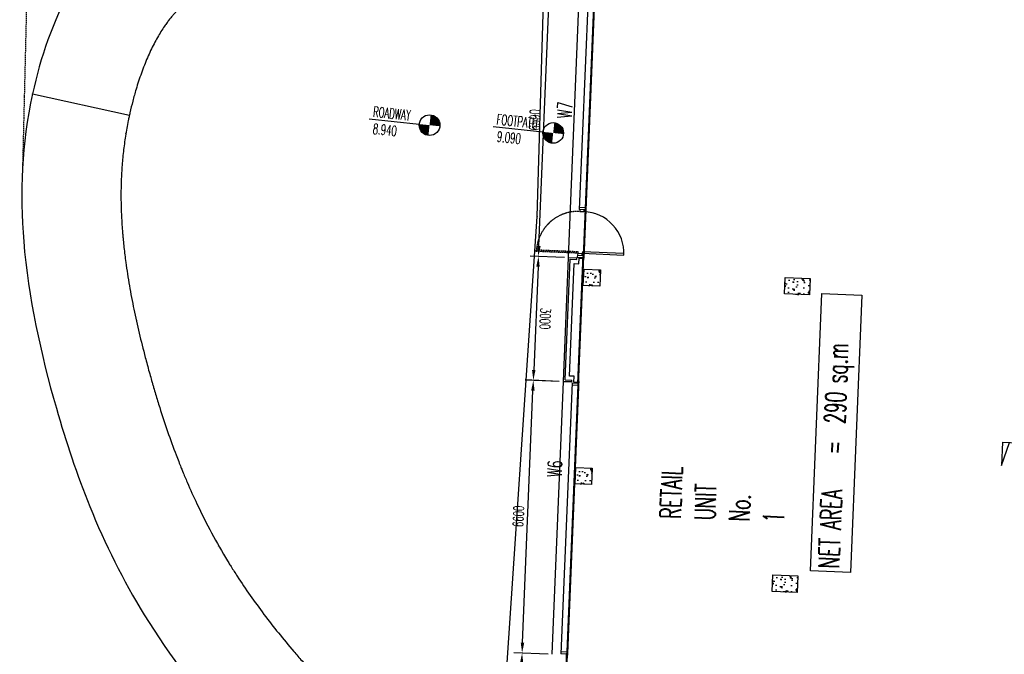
# Model space of a CAD drawing. Header units: millimetres. Extents: x 941089 to 2922714, y 799810 to 1997150.
# Tile 2 of 99: x 941421 to 965239, y 941436 to 956780. Entities that reach past the tile are written whole.
import ezdxf
from ezdxf.enums import TextEntityAlignment as Align

# ---------------------------------------------------------------- set-up
doc = ezdxf.new("R2010")
doc.units = ezdxf.units.MM
doc.header["$LTSCALE"] = 10
doc.header["$PDMODE"] = 3
doc.header["$PDSIZE"] = 5
for name, pattern in [('DASHDOT', [1, 0.5, -0.25, 0, -0.25]), ('FO-00$0$FOOTPATH - GEORGES LANE$0$HIDDEN2', [4.7625, 3.175, -1.5875]), ('L-PL-00$0$HIDDEN', [0.375, 0.25, -0.125])]:
    doc.linetypes.add(name, pattern=pattern)
doc.layers.get('DEFPOINTS').update_dxf_attribs({"color": 21})
for name, color, linetype in [('COLS-00$0$CONC-SECTION', 6, 'Continuous'), ('COLS-00$0$HATCH', 22, 'Continuous'), ('FO-00$0$FOOTPATH - GEORGES LANE$0$18', 21, 'Continuous'), ('FO-00$0$FOOTPATH - GEORGES LANE$0$25', 2, 'Continuous'), ('FO-00$0$TITLE', 21, 'Continuous'), ('L-PL-00$0$35', 3, 'Continuous'), ('L-PL-00$0$CORE', 6, 'Continuous'), ('L-PL-00$0$STAIRS', 2, 'Continuous'), ('L-PL-00$0$TEXT-35', 7, 'Continuous'), ('L-PL-00$0$WALL-EXTERNAL', 1, 'Continuous'), ('L-PL-00$0$WALL-INTERNAL', 4, 'Continuous'), ('L-PL-00$0$WALL-STUD-PARTITIONS', 2, 'Continuous'), ('L-PL-00$0$WINDOW', 2, 'Continuous'), ('L-PL-00$0$zz-dims-stone', 21, 'Continuous'), ('L-PL-00$0$ZZ-ROAD LEVELS', 7, 'Continuous'), ('L-PL-00$0$ZZ-STAIR-DT-MARKS', 3, 'Continuous'), ('L-PL-00$0$ZZ-WINDOW-NOS.', 2, 'Continuous'), ('REVISION', 1, 'DASHDOT')]:
    doc.layers.add(name, color=color, linetype=linetype)
doc.layers.add('FO-00$0$FOOTPATH - GEORGES LANE$0$ZZ-', color=7, linetype='Continuous', plot=False)
doc.styles.add('L-PL-00$0$PL-01$0$STANDARD', font='romans.shx', dxfattribs={"width": 0.6})
doc.styles.add('L-PL-00$0$ROMANS', font='romans.shx', dxfattribs={"width": 0.6})
doc.styles.add('L-PL-00$0$STANDARD', font='romans.shx', dxfattribs={"width": 0.6})
doc.styles.add('L-PL-00$0$SYMBOLS', font='ROMANS.SHX')
doc.dimstyles.new('L-PL-00$0$ROYCETON', dxfattribs={"dimscale": 100, "dimtxt": 2.5, "dimasz": 2.5, "dimexe": 2, "dimexo": 1, "dimgap": 1, "dimtad": 1, "dimdec": 0, "dimtxsty": 'L-PL-00$0$STANDARD', "dimcen": 2.5, "dimclrd": 256, "dimclre": 256, "dimclrt": 2, "dimaunit": 1, "dimazin": 0, "dimtfac": 1, "dimtdec": 0, "dimtmove": 0, "dimatfit": 3, "dimfxl": 0, "dimarcsym": 0})

# ---------------------------------------------------------------- blocks, each defined once
blk = doc.blocks.new('COLS-00')
at = {"layer": 'COLS-00$0$HATCH'}
h = blk.add_hatch(dxfattribs=at)
h.set_pattern_fill('AR-CONC', color=256, scale=2, angle=84.0126, style=0)
h.set_pattern_definition([(137.633483, (27863, 2025196.38), (46.89644, 362.74227), [38.1, -419.1]), (82.633483, (27863, 2025196.38), (-384.69787, -54.6474), [30.48, -335.28]), (188.084483, (27866.9, 2025226.6), (-337.79964, 308.09611), [32.38, -356.18]), (133.817683, (27761.5, 2025200.58), (106.39961, 538.22369), [57.15, -628.65]), (184.269083, (27770.35, 2025245.43), (-474.82339, 494.8368), [48.57, -534.27]), (78.817483, (27761.5, 2025200.6), (-474.82248, 494.8375), [45.72, -502.92]), (108.633483, (27788.96, 2025250.28), (216.87749, 294.525697), [38.1, -419.1]), (53.633483, (27788.96, 2025250.3), (-362.95793, 138.70953), [30.48, -335.28]), (159.084883, (27807.03, 2025274.83), (-146.08129, 433.23443), [32.38, -356.18]), (125.133483, (27863, 2025196.38), (-168.710781, 13.154792), [0, -331.216, 0, -340.36, 0, -336.55]), (95.133483, (27863, 2025196.38), (-194.672064, 141.798614), [0, -194.056, 0, -323.596, 0, -128.27]), (55.133483, (27858.32, 2025083.19), (22.645267, 270.476808), [0, -127, 0, -396.24, 0, -525.78]), (45.133483, (27856.22, 2025032.44), (-38.57658, 298.105503), [0, -165.1, 0, -263.144, 0, -373.38])])
h.paths.add_polyline_path([(955055, 950352), (955072, 950752), (955472, 950735), (955455, 950335)])
h = blk.add_hatch(dxfattribs=at)
h.set_pattern_fill('AR-CONC', color=256, scale=2, angle=-5.9875, style=0)
h.set_pattern_definition([(47.633438, (2034784.8, 1877742.1), (362.742236, -46.89672), [38.1, -419.1]), (352.633438, (2034784.8, 1877742.1), (-54.6471, 384.69791), [30.48, -335.28]), (98.084438, (2034815.04, 1877738.2), (308.09638, 337.7994), [32.38, -356.18]), (43.817638, (2034789, 1877843.6), (538.2236, -106.40003), [57.15, -628.65]), (94.26904, (2034833.86, 1877834.74), (494.83717, 474.823), [48.57, -534.27]), (348.81744, (2034789, 1877843.6), (494.83788, 474.8221), [45.72, -502.92]), (18.633438, (2034838.72, 1877816.13), (294.525526, -216.877724), [38.1, -419.1]), (323.633438, (2034838.7, 1877816.13), (138.70982, 362.95782), [30.48, -335.28]), (69.084838, (2034863.26, 1877798.06), (433.23454, 146.08095), [32.38, -356.18]), (35.133438, (2034784.81, 1877742.1), (13.154925, 168.710771), [0, -331.216, 0, -340.36, 0, -336.55]), (5.133438, (2034784.81, 1877742.1), (141.798768, 194.671952), [0, -194.056, 0, -323.596, 0, -128.27]), (325.133438, (2034671.62, 1877746.77), (270.47679, -22.64548), [0, -127, 0, -396.24, 0, -525.78]), (315.133438, (2034620.87, 1877748.87), (298.105533, 38.576345), [0, -165.1, 0, -263.144, 0, -373.38])])
h.paths.add_polyline_path([(959940, 950550), (960539, 950526), (960523, 950126), (959923, 950151)])
h = blk.add_hatch(dxfattribs=at)
h.set_pattern_fill('AR-CONC', color=256, scale=2, angle=84.0126, style=0)
h.set_pattern_definition([(137.633483, (27664.8, 2020400.47), (46.89644, 362.74227), [38.1, -419.1]), (82.633483, (27664.8, 2020400.47), (-384.69787, -54.6474), [30.48, -335.28]), (188.084483, (27668.7, 2020430.7), (-337.79964, 308.09611), [32.38, -356.18]), (133.817683, (27563.3, 2020404.67), (106.39961, 538.22369), [57.15, -628.65]), (184.269083, (27572.15, 2020449.5), (-474.82339, 494.8368), [48.57, -534.27]), (78.817483, (27563.3, 2020404.67), (-474.82248, 494.8375), [45.72, -502.92]), (108.633483, (27590.76, 2020454.38), (216.87749, 294.525697), [38.1, -419.1]), (53.633483, (27590.76, 2020454.38), (-362.95793, 138.70953), [30.48, -335.28]), (159.084883, (27608.83, 2020478.92), (-146.08129, 433.23443), [32.38, -356.18]), (125.133483, (27664.8, 2020400.47), (-168.710781, 13.154792), [0, -331.216, 0, -340.36, 0, -336.55]), (95.133483, (27664.8, 2020400.47), (-194.672064, 141.798614), [0, -194.056, 0, -323.596, 0, -128.27]), (55.133483, (27660.12, 2020287.29), (22.645267, 270.476808), [0, -127, 0, -396.24, 0, -525.78]), (45.133483, (27658.02, 2020236.53), (-38.57658, 298.105503), [0, -165.1, 0, -263.144, 0, -373.38])])
h.paths.add_polyline_path([(954857, 945556), (954874, 945956), (955273, 945939), (955257, 945540)])
h = blk.add_hatch(dxfattribs=at)
h.set_pattern_fill('AR-CONC', color=256, scale=2, angle=-5.9875, style=0)
h.set_pattern_definition([(47.633438, (2034487.5, 1870548.24), (362.742236, -46.89672), [38.1, -419.1]), (352.633438, (2034487.5, 1870548.24), (-54.6471, 384.69791), [30.48, -335.28]), (98.084438, (2034517.73, 1870544.33), (308.09638, 337.7994), [32.38, -356.18]), (43.817638, (2034491.7, 1870649.75), (538.2236, -106.40003), [57.15, -628.65]), (94.26904, (2034536.55, 1870640.9), (494.83717, 474.823), [48.57, -534.27]), (348.81744, (2034491.7, 1870649.75), (494.83788, 474.8221), [45.72, -502.92]), (18.633438, (2034541.4, 1870622.27), (294.525526, -216.877724), [38.1, -419.1]), (323.633438, (2034541.4, 1870622.27), (138.70982, 362.95782), [30.48, -335.28]), (69.084838, (2034565.95, 1870604.2), (433.23454, 146.08095), [32.38, -356.18]), (35.133438, (2034487.5, 1870548.24), (13.154925, 168.710771), [0, -331.216, 0, -340.36, 0, -336.55]), (5.133438, (2034487.5, 1870548.24), (141.798768, 194.671952), [0, -194.056, 0, -323.596, 0, -128.27]), (325.133438, (2034374.32, 1870552.91), (270.47679, -22.64548), [0, -127, 0, -396.24, 0, -525.78]), (315.133438, (2034323.56, 1870555.01), (298.105533, 38.576345), [0, -165.1, 0, -263.144, 0, -373.38])])
h.paths.add_polyline_path([(959642, 943357), (960242, 943332), (960225, 942932), (959626, 942957)])
at = {"layer": 'COLS-00$0$CONC-SECTION'}
for points in [[(955055, 950352), (955072, 950752), (955472, 950735), (955455, 950335)], [(959940, 950550), (960539, 950526), (960523, 950126), (959923, 950151)], [(954857, 945556), (954874, 945956), (955273, 945939), (955257, 945540)], [(959642, 943357), (960242, 943332), (960225, 942932), (959626, 942957)]]:
    blk.add_lwpolyline(points, close=True, dxfattribs=at)
blk = doc.blocks.new('FO-00$0$FOOTPATH - GEORGES LANE')
at = {"layer": 'FO-00$0$FOOTPATH - GEORGES LANE$0$18', "color": 22, "linetype": 'FO-00$0$FOOTPATH - GEORGES LANE$0$HIDDEN2'}
blk.add_line((942134, 976949), (941551, 953012), dxfattribs=at)
at = {"layer": 'FO-00$0$FOOTPATH - GEORGES LANE$0$18'}
blk.add_line((941792, 954782), (944137, 954270), dxfattribs=at)
at = {"layer": 'FO-00$0$FOOTPATH - GEORGES LANE$0$25'}
blk.add_lwpolyline([(949331, 939980), (951064, 938393, 0.628727), (953155, 939231), (954001, 951814), (954362, 964087)], format="xyb", dxfattribs=at)
blk.add_spline([(949750, 959227), (947953, 959546), (944471, 959142), (941792, 954782), (941579, 951213), (942369, 947180), (943178, 944803), (944494, 942188), (946630, 939349), (948810, 937149), (951816, 934536)], degree=3, dxfattribs=at)
blk.add_open_spline([(949265, 956876), (949167, 956897), (949071, 956916), (948882, 956955), (948790, 956974), (948607, 957010), (948517, 957027), (948341, 957059), (948254, 957075), (948082, 957104), (947997, 957117), (947830, 957142), (947747, 957153), (947645, 957166), (947625, 957168), (947585, 957173), (947565, 957175), (947506, 957182), (947466, 957186), (947348, 957197), (947271, 957203), (947118, 957214), (947043, 957217), (946895, 957222), (946823, 957223), (946682, 957223), (946613, 957221), (946491, 957216), (946437, 957213), (946333, 957204), (946283, 957199), (946186, 957187), (946140, 957180), (946052, 957165), (946010, 957157), (945938, 957141), (945907, 957134), (945848, 957118), (945821, 957110), (945769, 957094), (945745, 957085), (945699, 957069), (945678, 957060), (945639, 957043), (945621, 957035), (945601, 957025), (945597, 957023), (945592, 957020), (945591, 957019), (945589, 957018), (945588, 957018), (945586, 957017), (945585, 957016), (945582, 957014), (945580, 957013), (945573, 957010), (945569, 957007), (945556, 957000), (945548, 956995), (945524, 956981), (945509, 956971), (945477, 956950), (945461, 956938), (945428, 956913), (945411, 956900), (945376, 956871), (945359, 956855), (945322, 956822), (945304, 956804), (945266, 956767), (945247, 956747), (945208, 956705), (945188, 956683), (945148, 956636), (945128, 956612), (945088, 956561), (945067, 956534), (945026, 956478), (945006, 956449), (944956, 956377), (944928, 956334), (944871, 956242), (944843, 956195), (944787, 956095), (944759, 956044), (944704, 955938), (944677, 955883), (944624, 955771), (944598, 955713), (944547, 955595), (944522, 955534), (944473, 955411), (944449, 955348), (944403, 955221), (944381, 955156), (944338, 955026), (944317, 954960), (944269, 954799), (944243, 954704), (944193, 954513), (944170, 954417), (944141, 954290), (944134, 954259), (944121, 954197), (944115, 954166), (944096, 954074), (944084, 954012), (944051, 953825), (944031, 953699), (943997, 953449), (943983, 953324), (943960, 953074), (943951, 952949), (943938, 952699), (943934, 952573), (943931, 952321), (943932, 952194), (943939, 951939), (943944, 951811), (943955, 951633), (943958, 951585), (943964, 951499), (943967, 951462), (943973, 951395), (943975, 951365), (943980, 951306), (943983, 951277), (943992, 951188), (943998, 951128), (944017, 950949), (944032, 950829), (944074, 950522), (944103, 950334), (944168, 949955), (944205, 949765), (944284, 949381), (944327, 949188), (944419, 948801), (944468, 948606), (944535, 948353), (944550, 948294), (944598, 948119), (944630, 948002), (944667, 947873), (944671, 947860), (944678, 947834), (944682, 947821), (944690, 947793), (944694, 947780), (944706, 947739), (944714, 947712), (944738, 947630), (944754, 947576), (944803, 947414), (944835, 947307), (944931, 947003), (944995, 946809), (945127, 946426), (945195, 946237), (945287, 945997), (945308, 945943), (945346, 945845), (945364, 945800), (945395, 945723), (945409, 945689), (945459, 945567), (945496, 945479), (945610, 945214), (945689, 945039), (945883, 944629), (946001, 944396), (946248, 943936), (946377, 943711), (946521, 943474), (946530, 943459), (946558, 943413), (946577, 943382), (946645, 943274), (946695, 943196), (946847, 942962), (946951, 942808), (947167, 942501), (947278, 942349), (947506, 942046), (947623, 941896), (947863, 941597), (947986, 941449), (948177, 941225), (948244, 941148), (948398, 940972), (948485, 940874), (948663, 940679), (948752, 940582), (949003, 940316), (949165, 940147), (949331, 939980)], degree=3, knots=[0, 0, 0, 0, 303.261946, 303.261946, 606.523891, 606.523891, 909.785837, 909.785837, 1213.047783, 1213.047783, 1516.309728, 1516.309728, 1819.571674, 1819.571674, 1893.455709, 1893.455709, 1967.339745, 1967.339745, 2115.107817, 2115.107817, 2408.014117, 2408.014117, 2700.920416, 2700.920416, 2993.826716, 2993.826716, 3286.733016, 3286.733016, 3531.113627, 3531.113627, 3775.494239, 3775.494239, 4019.87485, 4019.87485, 4264.255461, 4264.255461, 4464.429865, 4464.429865, 4664.604269, 4664.604269, 4864.778674, 4864.778674, 5064.953078, 5064.953078, 5265.127482, 5265.127482, 5312.144017, 5312.144017, 5327.838563, 5327.838563, 5341.197984, 5341.197984, 5354.557406, 5354.557406, 5381.276248, 5381.276248, 5434.713934, 5434.713934, 5541.589305, 5541.589305, 5725.492092, 5725.492092, 5909.394879, 5909.394879, 6093.297666, 6093.297666, 6277.200453, 6277.200453, 6461.10324, 6461.10324, 6645.006027, 6645.006027, 6828.908814, 6828.908814, 7012.811601, 7012.811601, 7196.714388, 7196.714388, 7380.617175, 7380.617175, 7634.972179, 7634.972179, 7889.327183, 7889.327183, 8143.682188, 8143.682188, 8398.037192, 8398.037192, 8652.392196, 8652.392196, 8906.7472, 8906.7472, 9161.102204, 9161.102204, 9415.457208, 9415.457208, 9669.812212, 9669.812212, 10027.371759, 10027.371759, 10384.931306, 10384.931306, 10500.16582, 10500.16582, 10615.400333, 10615.400333, 10845.86936, 10845.86936, 11320.600513, 11320.600513, 11795.331666, 11795.331666, 12270.062819, 12270.062819, 12744.793973, 12744.793973, 13219.525126, 13219.525126, 13694.256279, 13694.256279, 13871.646555, 13871.646555, 14006.883812, 14006.883812, 14113.590459, 14113.590459, 14220.297106, 14220.297106, 14433.7104, 14433.7104, 14860.536989, 14860.536989, 15519.042993, 15519.042993, 16177.548998, 16177.548998, 16836.055003, 16836.055003, 17494.561007, 17494.561007, 17691.283151, 17691.283151, 18084.727439, 18084.727439, 18126.36246, 18126.36246, 18172.303765, 18172.303765, 18218.24507, 18218.24507, 18310.12768, 18310.12768, 18493.892901, 18493.892901, 18861.423342, 18861.423342, 19540.994833, 19540.994833, 20220.566324, 20220.566324, 20417.236184, 20417.236184, 20581.156603, 20581.156603, 20704.813076, 20704.813076, 21035.255571, 21035.255571, 21696.14056, 21696.14056, 22601.77089, 22601.77089, 23507.401221, 23507.401221, 23570.254265, 23570.254265, 23695.960353, 23695.960353, 24018.471132, 24018.471132, 24663.492689, 24663.492689, 25308.514246, 25308.514246, 25953.535804, 25953.535804, 26598.557361, 26598.557361, 26938.189765, 26938.189765, 27374.176323, 27374.176323, 27810.16288, 27810.16288, 28574.356483, 28574.356483, 28574.356483, 28574.356483], dxfattribs=at)
at = {"layer": 'FO-00$0$FOOTPATH - GEORGES LANE$0$ZZ-'}
for p in [(941792, 954782), (944044, 953830), (954001, 951814), (944313, 949309), (946297, 943853)]:
    blk.add_point(p, dxfattribs=at)
blk = doc.blocks.new('FO-00')
at = {"layer": 'DEFPOINTS', "color": 5, "const_width": 50}
blk.add_lwpolyline([(966850.9, 935967.3), (956779.8, 936394.1), (956778.1, 936353.7), (955679.1, 936399.1), (955680.7, 936439.5), (954462, 936489.9), (954592.1, 939622.2), (954582, 939622.7), (954657.2, 941441.1), (954667, 941440.7), (954938.6, 948014.9), (954928.9, 948015.5), (955053.6, 951032.9), (955063.8, 951032.5), (955335.1, 957596.9)], dxfattribs=at)
at = {"layer": 'FO-00$0$TITLE', "rotation": 0.0001860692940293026}
blk.add_blockref('FO-00$0$FOOTPATH - GEORGES LANE', (-58.4, 201.5, 0), dxfattribs=at)
blk = doc.blocks.new('L-PL-00$0$A1033D1-flat-4-flat-1')
at = {"color": 7}
blk.add_circle((0, 0), 250, dxfattribs=at)
for points in [[(65, 241), (0, 0), (0, 250)], [(125, 217), (0, 0), (65, 241)], [(-241, -65), (0, 0), (-250, 0)], [(-217, -125), (0, 0), (-241, -65)], [(-177, -177), (0, 0), (-217, -125)], [(-125, -217), (0, 0), (-177, -177)], [(-65, -241), (0, 0), (-125, -217)], [(0, -250), (0, 0), (-65, -241)], [(177, 177), (0, 0), (125, 217)], [(217, 125), (0, 0), (177, 177)], [(241, 65), (0, 0), (217, 125)], [(250, 0), (0, 0), (241, 65)]]:
    blk.add_solid(points, dxfattribs=at)
blk = doc.blocks.new('L-PL-00$0$A1033D1-flat-3-flat-1')
at = {"color": 7}
blk.add_circle((0, 0), 250, dxfattribs=at)
for points in [[(65, 241), (0, 0), (0, 250)], [(125, 217), (0, 0), (65, 241)], [(-241, -65), (0, 0), (-250, 0)], [(-217, -125), (0, 0), (-241, -65)], [(-177, -177), (0, 0), (-217, -125)], [(-125, -217), (0, 0), (-177, -177)], [(-65, -241), (0, 0), (-125, -217)], [(0, -250), (0, 0), (-65, -241)], [(177, 177), (0, 0), (125, 217)], [(217, 125), (0, 0), (177, 177)], [(241, 65), (0, 0), (217, 125)], [(250, 0), (0, 0), (241, 65)]]:
    blk.add_solid(points, dxfattribs=at)
blk = doc.blocks.new('*D683')
at = {"layer": 'DEFPOINTS', "color": 0}
for p in [(953574, 941466), (954302, 941436), (954227, 939637)]:
    blk.add_point(p, dxfattribs=at)
at = {"layer": 'L-PL-00$0$zz-dims-stone', "lineweight": -2}
for p, q in [((954202, 941440), (953374, 941474)), ((953510, 939917), (953563, 941216)), ((954127, 939642), (953300, 939676))]:
    blk.add_line(p, q, dxfattribs=at)
at = {"layer": 'L-PL-00$0$zz-dims-stone'}
for points in [[(953522, 941218), (953605, 941214), (953574, 941466)], [(953468, 939919), (953551, 939916), (953499, 939667)]]:
    blk.add_solid(points, dxfattribs=at)
at = {"layer": 'L-PL-00$0$zz-dims-stone', "color": 2, "insert": (953312, 940576), "char_height": 250, "attachment_point": 5, "rotation": 87.6334, "style": 'L-PL-00$0$STANDARD'}
blk.add_mtext('1800', dxfattribs=at)
blk = doc.blocks.new('*D684')
at = {"layer": 'DEFPOINTS', "color": 0}
for p in [(953846, 948060), (954574, 948030), (954302, 941436)]:
    blk.add_point(p, dxfattribs=at)
at = {"layer": 'L-PL-00$0$zz-dims-stone', "lineweight": -2}
for p, q in [((954474, 948034), (953646, 948069)), ((953584, 941716), (953836, 947811)), ((954202, 941440), (953374, 941474))]:
    blk.add_line(p, q, dxfattribs=at)
at = {"layer": 'L-PL-00$0$zz-dims-stone'}
for points in [[(953794, 947812), (953878, 947809), (953846, 948060)], [(953542, 941717), (953626, 941714), (953574, 941466)]]:
    blk.add_solid(points, dxfattribs=at)
at = {"layer": 'L-PL-00$0$zz-dims-stone', "color": 2, "insert": (953485, 944772), "char_height": 250, "attachment_point": 5, "rotation": 87.6334, "style": 'L-PL-00$0$STANDARD'}
blk.add_mtext('6600', dxfattribs=at)
blk = doc.blocks.new('*D685')
at = {"layer": 'DEFPOINTS', "color": 0}
for p in [(954242, 957642), (954970, 957612), (954698, 951028)]:
    blk.add_point(p, dxfattribs=at)
at = {"layer": 'L-PL-00$0$zz-dims-stone', "lineweight": -2}
for p, q in [((954870, 957616), (954042, 957650)), ((953980, 951308), (954232, 957392)), ((954598, 951032), (953770, 951066))]:
    blk.add_line(p, q, dxfattribs=at)
at = {"layer": 'L-PL-00$0$zz-dims-stone'}
for points in [[(954190, 957394), (954274, 957391), (954242, 957642)], [(953939, 951309), (954022, 951306), (953970, 951058)]]:
    blk.add_solid(points, dxfattribs=at)
at = {"layer": 'L-PL-00$0$zz-dims-stone', "color": 2, "insert": (953881, 954359), "char_height": 250, "attachment_point": 5, "rotation": 87.6334, "style": 'L-PL-00$0$STANDARD'}
blk.add_mtext('6590', dxfattribs=at)
blk = doc.blocks.new('*D698')
at = {"layer": 'DEFPOINTS', "color": 0}
for p in [(954698, 951028), (953846, 948060), (954574, 948030)]:
    blk.add_point(p, dxfattribs=at)
at = {"layer": 'L-PL-00$0$zz-dims-stone', "lineweight": -2}
for p, q in [((954598, 951032), (953770, 951066)), ((953960, 950808), (953857, 948310)), ((954474, 948034), (953646, 948068))]:
    blk.add_line(p, q, dxfattribs=at)
at = {"layer": 'L-PL-00$0$zz-dims-stone'}
for points in [[(954001, 950806), (953918, 950810), (953970, 951058)], [(953898, 948308), (953815, 948312), (953846, 948060)]]:
    blk.add_solid(points, dxfattribs=at)
at = {"layer": 'L-PL-00$0$zz-dims-stone', "color": 2, "insert": (954133, 949550), "char_height": 250, "attachment_point": 5, "rotation": 267.6334, "style": 'L-PL-00$0$STANDARD'}
blk.add_mtext('3000', dxfattribs=at)
blk = doc.blocks.new('L-PL-00$0$sym6')
for p, q in [((0, -15), (0, 0)), ((-10, -15), (0, -12)), ((0, -15), (-10, -15))]:
    blk.add_line(p, q)
at = {"color": 7, "style": 'L-PL-00$0$STANDARD', "width": 0.65}
blk.add_attdef('SYM5', text='', height=4.51, dxfattribs=at).set_placement((-6.22, -7.03), align=Align.MIDDLE)
at = {"color": 2, "style": 'L-PL-00$0$STANDARD', "width": 0.65}
blk.add_attdef('SYM5', text='', height=2.5, rotation=90, dxfattribs=at).set_placement((2.73, -8.28), align=Align.MIDDLE)
at = {"linetype": 'Continuous', "style": 'L-PL-00$0$SYMBOLS', "flags": 1}
blk.add_attdef('DT-RV0', (-3.89, -14.15), '', height=0.5, dxfattribs=at)
blk = doc.blocks.new('L-PL-00')
at = {"layer": 'L-PL-00$0$35', "color": 7}
blk.add_lwpolyline([(960547.3, 943456.8), (960824.4, 950161), (961791.8, 950121), (961514.8, 943416.9)], close=True, dxfattribs=at)
at = {"layer": 'L-PL-00$0$CORE'}
blk.add_line((954774, 948021.7), (954574.2, 948030), dxfattribs=at)
at = {"layer": 'L-PL-00$0$STAIRS'}
for p, q in [((954908.7, 951038.9, 0), (955063.5, 951032.5, 0)), ((954909, 951038.9, 0), (955063.8, 951032.5, 0))]:
    blk.add_line(p, q, dxfattribs=at)
at = {"layer": 'L-PL-00$0$STAIRS', "elevation": 0}
blk.add_lwpolyline([(955032.3, 951171.1), (955030.6, 951131.1), (956038.3, 951089.4), (956039.1, 951129.5)], close=True, dxfattribs=at)
at = {"layer": 'L-PL-00$0$STAIRS'}
blk.add_arc((955030.6, 951131.1, 0), 1008.5, 357.63162, 87.81427, dxfattribs=at)
at = {"layer": 'L-PL-00$0$WALL-EXTERNAL', "color": 22}
for p, q in [((954698, 951027.6), (954970.2, 957611.8)), ((954301.6, 941435.8), (954574.2, 948030))]:
    blk.add_line(p, q, dxfattribs=at)
at = {"layer": 'L-PL-00$0$WALL-EXTERNAL'}
for p, q in [((954574.2, 948030), (954698, 951027.6)), ((954615.8, 948068.5), (954736.4, 950986)), ((954698, 951027.6), (954897.9, 951019.3)), ((954736.4, 950986), (954896.2, 950979.4)), ((954896.2, 950979.4), (954897.9, 951019.3)), ((954574.2, 948030), (954774, 948021.7)), ((954615.8, 948068.5), (954775.6, 948061.8)), ((954774, 948021.7), (954775.6, 948061.8))]:
    blk.add_line(p, q, dxfattribs=at)
at = {"layer": 'L-PL-00$0$WALL-INTERNAL'}
for p, q in [((954719.8, 948164.2), (954832.1, 950881.9)), ((954832.1, 950881.9), (954947, 950877.2)), ((954928.9, 948015.5), (955052.7, 951012.9)), ((954947, 950877.2), (954952.8, 951017.1)), ((954952.8, 951017.1), (955052.7, 951012.9)), ((954834.7, 948159.5), (954719.8, 948164.2)), ((954828.9, 948019.6), (954834.7, 948159.5)), ((954828.9, 948019.6), (954928.9, 948015.5))]:
    blk.add_line(p, q, dxfattribs=at)
at = {"layer": 'L-PL-00$0$WALL-STUD-PARTITIONS'}
blk.add_lwpolyline([(960845.2, 961201.1), (960737.9, 958616.8), (955376.1, 958838.4), (954462, 936489.9), (965384.6, 936027.9), (965940.4, 936005), (966636, 935976.2), (966812.9, 940256.5), (966812.9, 940256.5), (966989.8, 944536.9), (966998.7, 944751.7), (967639.6, 960257.6), (966702.7, 960296.3), (966730.1, 960957.9), (960845.2, 961201.1)], dxfattribs=at)
at = {"layer": 'L-PL-00$0$WINDOW'}
for p, q in [((955179.4, 957583.2, 0), (954956.5, 952187.9, 0)), ((955334.3, 957576.8, 0), (955111.3, 952181.5, 0)), ((955111.3, 952181.5, 0), (954956.5, 952187.9, 0)), ((955113.4, 952231.5, 0), (954958.4, 952237.9, 0)), ((954971, 952187.3, 0), (954969.2, 952143, 0)), ((954969.2, 952143.3, 0), (955069.1, 952139.2, 0)), ((955070.9, 952183.2, 0), (955069.1, 952139.2, 0)), ((954911, 951088.8, 0), (954909, 951038.9, 0)), ((954910.7, 951088.9, 0), (955065.6, 951082.5, 0)), ((954911, 951088.8, 0), (955065.9, 951082.4, 0)), ((954925.6, 951088.2, 0), (954927.5, 951132.5, 0)), ((954927.5, 951132.2, 0), (955027.4, 951128.1, 0)), ((955025.6, 951084.1, 0), (955027.4, 951128.1, 0)), ((955065.9, 951082.4, 0), (955063.8, 951032.5, 0)), ((954783.3, 948001.3, 0), (954512.2, 941447.1, 0)), ((954938.2, 947994.9, 0), (954667, 941440.7, 0)), ((954783.3, 948001.3), (954938.2, 947994.9)), ((954781.3, 947951.4), (954936.1, 947945)), ((954667, 941440.7), (954512.2, 941447.1)), ((954669.1, 941490.7), (954514.2, 941497.1))]:
    blk.add_line(p, q, dxfattribs=at)
at = {"layer": 'L-PL-00$0$WINDOW', "linetype": 'L-PL-00$0$HIDDEN', "elevation": 0}
blk.add_lwpolyline([(954926.1, 951175.4), (954924.5, 951135.5), (953916.8, 951177), (953919.2, 951217)], close=True, dxfattribs=at)
at = {"layer": 'L-PL-00$0$WINDOW'}
blk.add_circle((954924.5, 951132.5, 0), 3, dxfattribs=at)
at = {"layer": 'L-PL-00$0$WINDOW', "linetype": 'L-PL-00$0$HIDDEN'}
blk.add_arc((954924.5, 951135.5, 0), 1008.5, 87.45794, 177.64058, dxfattribs=at)
at = {"layer": 'L-PL-00$0$ZZ-ROAD LEVELS', "ltscale": 2}
for p, q in [((949872.6, 954381.5), (951081.9, 954254.7)), ((952873.7, 954193.9), (954078, 954067.1))]:
    blk.add_line(p, q, dxfattribs=at)
at = {"layer": 'L-PL-00$0$ZZ-ROAD LEVELS', "ltscale": 2, "rotation": 353.9925259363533}
for name, p in [('L-PL-00$0$A1033D1-flat-4-flat-1', (951335.5, 954229.8)), ('L-PL-00$0$A1033D1-flat-3-flat-1', (954326.7, 954041))]:
    blk.add_blockref(name, p, dxfattribs=at)
at = {"layer": 'L-PL-00$0$ZZ-STAIR-DT-MARKS'}
ref = blk.add_blockref('L-PL-00$0$sym6', (966038.6, 946527.8), dxfattribs=dict(at, xscale=-56.24999999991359, yscale=56.30624999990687, zscale=56.25000000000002, rotation=267.6334380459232))
ref.add_attrib('SYM5', 'Q', dxfattribs={"layer": '0', "color": 7, "height": 254, "rotation": 357.63344, "style": 'L-PL-00$0$ROMANS', "width": 0.6}).set_placement((965628.8, 946194.4), align=Align.MIDDLE)
at = {"layer": 'L-PL-00$0$35', "color": 7, "style": 'L-PL-00$0$ROMANS', "width": 0.6}
blk.add_text('NET AREA   =  290 sq.m', height=500, rotation=87.63344, dxfattribs=at).set_placement((961242.5, 943506.5))
at = {"layer": 'L-PL-00$0$TEXT-35', "insert": (960742.9, 944580.6), "char_height": 500, "width": 1, "attachment_point": 7, "rotation": 87.85268, "style": 'L-PL-00$0$PL-01$0$STANDARD'}
blk.add_mtext('RETAIL UNIT No. 1\\P    ', dxfattribs=at)
at = {"layer": 'L-PL-00$0$ZZ-ROAD LEVELS', "ltscale": 2, "style": 'L-PL-00$0$ROMANS', "width": 0.6}
for s, rotation, p in [('ROADWAY', 354.01253, (949985.1, 954683.5)), ('FOOTPATH', 353.99253, (952974.2, 954497))]:
    blk.add_text(s, height=250, rotation=rotation, dxfattribs=at).set_placement(p, align=Align.TOP_LEFT)
for s, rotation, p in [('8.940', 354.01253, (950528.5, 953960.8)), ('9.090', 353.99253, (953529.4, 953772.9))]:
    blk.add_text(s, height=250, rotation=rotation, dxfattribs=at).set_placement(p, align=Align.RIGHT)
at = {"layer": 'L-PL-00$0$ZZ-WINDOW-NOS.', "char_height": 350, "width": 916, "attachment_point": 1, "rotation": 87.6336, "style": 'L-PL-00$0$ROMANS'}
for s, insert in [('W7', (954424.2, 954406.2)), ('W6', (954180.7, 945732))]:
    blk.add_mtext(s, dxfattribs=dict(at, insert=insert))
at = {"layer": 'L-PL-00$0$zz-dims-stone'}
for base, p1, p2, angle, picture, middle in [((954242.2, 957642.1), (954698, 951027.6), (954970.2, 957612), 87.63344, '*D685', (953881.3, 954359.2)), ((953846.2, 948060.1), (954698, 951027.6), (954574.2, 948030), 267.63344, '*D698', (954133, 949549.6)), ((953846.2, 948060.3), (954301.6, 941435.8), (954574.2, 948030.2), 87.63344, '*D684', (953485.1, 944772.4)), ((953573.7, 941465.9), (954227.3, 939637.4), (954301.6, 941435.8), 87.63344, '*D683', (953311.7, 940576))]:
    dim = blk.add_linear_dim(base=base, p1=p1, p2=p2, angle=angle, dimstyle='L-PL-00$0$ROYCETON', dxfattribs=at)
    dim.commit()
    dim.dimension.update_dxf_attribs({"geometry": picture, "text_midpoint": middle})

msp = doc.modelspace()

# ---------------------------------------------------------------- block references
at = {"layer": 'REVISION'}
for name in ['FO-00', 'L-PL-00', 'COLS-00']:
    msp.add_blockref(name, (0, 0), dxfattribs=at)

doc.saveas('drawing.dxf')
